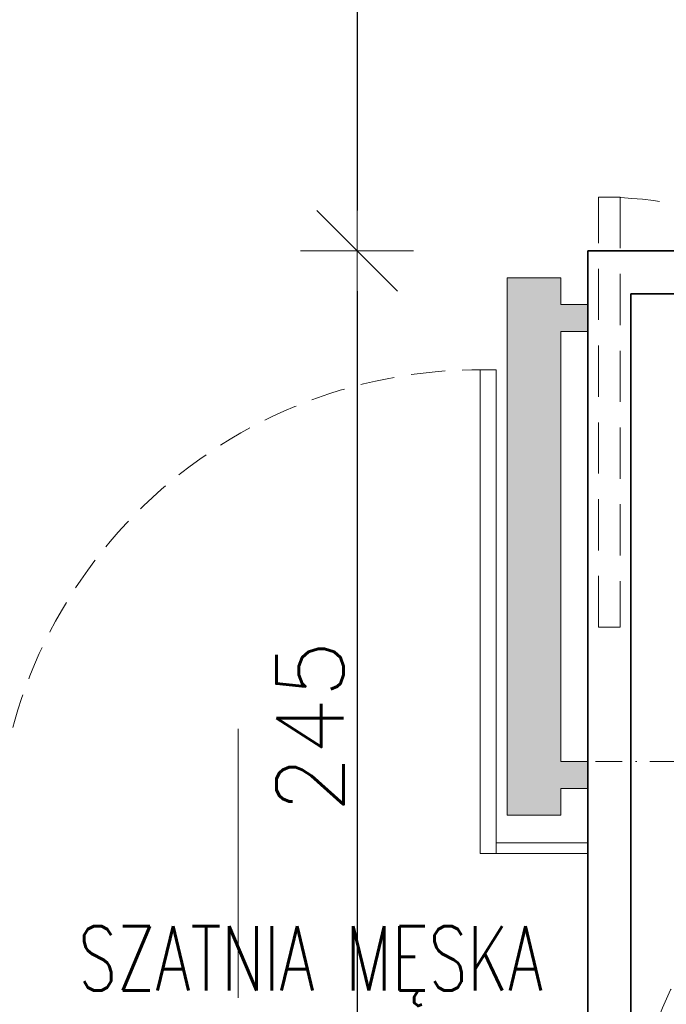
# Model space of a CAD drawing. Header units: millimetres. Extents: x 23192 to 177760, y -399809 to -79279.
# Tile 220 of 256: x 59006 to 59126, y -197951 to -197768. Entities that reach past the tile are written whole.
import ezdxf
from ezdxf.enums import TextEntityAlignment as Align

# ---------------------------------------------------------------- set-up
doc = ezdxf.new("R2010")
doc.units = ezdxf.units.MM
for name, pattern in [('216-500', [2.5, 1.5, -1]), ('HIDDEN', [9.525, 6.35, -3.175]), ('HIDDEN2', [4.7625, 3.175, -1.5875]), ('STRICHPUNKTX2', [2, 1, -0.5, 0, -0.5])]:
    doc.linetypes.add(name, pattern=pattern)
doc.layers.get('0').update_dxf_attribs({"lineweight": 0})
doc.layers.add('!! 0_Istn-grzejniki', color=7, linetype='Continuous', lineweight=0, plot=False)
for name, color, linetype, lineweight in [('!! 0_Opis_pom', 9, 'Continuous', 13), ('!! 2  nowe sciany - remont', 2, 'Continuous', 35), ('!! 2 ZABUDOWA GK-MDF', 54, 'Continuous', 13), ('!! 2_Drzwi - nowe remont', 33, 'Continuous', 9), ('!! 2_wypos-sanitarne', 240, 'Continuous', 9), ('!! wymiary osi', 250, 'Continuous', 9)]:
    doc.layers.add(name, color=color, linetype=linetype, lineweight=lineweight)
doc.layers.add('!! 2_WYBURZENIA DO REMONTU', color=7, linetype='Continuous', lineweight=0, true_color=0x4d4d4d, plot=False)
doc.styles.add('TXT', font='simplex.shx')
doc.dimstyles.new('DIM50', dxfattribs={"dimscale": 5, "dimtxt": 2.5, "dimasz": 1.5, "dimexe": 0, "dimexo": 0, "dimgap": 0.5, "dimtad": 1, "dimdec": 4, "dimrnd": 0.5, "dimdsep": 46, "dimtxsty": 'TXT', "dimblk1": 'TICK1', "dimblk2": 'TICK1', "dimsah": 1, "dimcen": 0, "dimse1": 1, "dimse2": 1, "dimclrd": 1, "dimclre": 7, "dimclrt": 9, "dimadec": 0, "dimazin": 0, "dimtfac": 1, "dimtdec": 4, "dimtmove": 2, "dimatfit": 3, "dimldrblk": 'TICK1', "dimfxl": 1, "dimtolj": 1, "dimarcsym": 0})

# ---------------------------------------------------------------- blocks, each defined once
blk = doc.blocks.new('gvb')
at = {"linetype": 'STRICHPUNKTX2', "ltscale": 5}
for p, q in [((130664.97, 14667.75), (130664.97, 14497.75)), ((130814.97, 14667.75), (130814.97, 14497.75)), ((130654.97, 14657.75), (130824.97, 14657.75)), ((130654.97, 14507.75), (130824.97, 14507.75))]:
    blk.add_line(p, q, dxfattribs=at)
at = {"linetype": '216-500', "ltscale": 5}
for p, q in [((130739.97, 14667.75), (130739.97, 14497.75)), ((130654.97, 14582.75), (130824.97, 14582.75)), ((130705.62, 14537.29), (130705.62, 14578.9))]:
    blk.add_line(p, q, dxfattribs=at)
for points in [[(130727.92, 14612.92), (130709.37, 14612.92)], [(130727.92, 14578.9), (130752.56, 14578.9), (130752.56, 14611.05)], [(130701.49, 14604.79), (130701.49, 14603.03), (130727.92, 14603.03)], [(130727.92, 14603.03), (130727.92, 14588.79)], [(130727.92, 14588.79), (130701.75, 14588.8)], [(130727.92, 14588.79), (130713.68, 14588.79)], [(130705.62, 14578.9), (130737.03, 14578.9)]]:
    blk.add_lwpolyline(points, dxfattribs=at)
blk.add_lwpolyline([(130701.75, 14588.8, 0.400619), (130695.72, 14582.06), (130695.72, 14529.31)], format="xyb", dxfattribs=at)
at = {"linetype": '216-500', "ltscale": 2}
blk.add_lwpolyline([(130713.68, 14588.79), (130713.68, 14588.79)], dxfattribs=at)
at = {"linetype": '216-500', "ltscale": 5}
for centre, radius in [((130739.97, 14582.75), 75), ((130740.04, 14640.53), 11.41), ((130753.4, 14560.11), 30.82), ((130753.4, 14560.11), 29.13)]:
    blk.add_circle(centre, radius, dxfattribs=at)
for centre, radius, start, end in [((130740.13, 14610.57), 12.44, 2.2135, 169.0878), ((130696.81, 14538.09), 8.85, 262.981, 5.2099)]:
    blk.add_arc(centre, radius, start, end, dxfattribs=at)
at = {"linetype": '216-500', "ltscale": 2}
blk.add_arc((130710.53, 14603.91), 9.09, 97.3287, 185.5564, dxfattribs=at)
blk = doc.blocks.new('drzwi giszet')
blk.add_lwpolyline([(68617.39, -194499.27), (68617.39, -194409.27), (68620.39, -194409.27), (68620.39, -194499.27)], close=True)
blk.add_lwpolyline([(68572.43, -194476.09), (68572.43, -194526.09)])
at = {"linetype": 'HIDDEN'}
blk.add_arc((68617.39, -194499.27), 90, 88.0898, 180, dxfattribs=at)
blk = doc.blocks.new('TICK1')
at = {"color": 0}
for p, q in [((0, -1.4), (0, 1.4)), ((0, 0), (-1, 0))]:
    blk.add_line(p, q, dxfattribs=at)
at = {"color": 2}
blk.add_line((-1, -1), (1, 1), dxfattribs=at)
blk = doc.blocks.new('*D2992')
at = {"layer": '!! wymiary osi', "color": 1, "lineweight": -2, "transparency": 16777216}
blk.add_line((59068.66, -197520.63), (59068.66, -197803.63), dxfattribs=at)
at = {"layer": 'DEFPOINTS', "color": 0, "transparency": 16777216}
for p in [(59339.57, -197513.13), (59068.66, -197811.13), (59339.57, -197811.13)]:
    blk.add_point(p, dxfattribs=at)
at = {"layer": '!! wymiary osi', "color": 1, "lineweight": -2, "transparency": 16777216, "xscale": 7.5, "yscale": 7.5, "zscale": 7.5}
for p, rotation in [((59068.66, -197513.13), 90), ((59068.66, -197811.13), 270)]:
    blk.add_blockref('TICK1', p, dxfattribs=dict(at, rotation=rotation))
at = {"layer": '!! wymiary osi', "color": 9, "transparency": 16777216, "insert": (59059.91, -197662.13), "char_height": 12.5, "attachment_point": 5, "rotation": 90, "style": 'TXT'}
blk.add_mtext('\\A1;298', dxfattribs=at)
blk = doc.blocks.new('*D2993')
at = {"layer": '!! wymiary osi', "color": 1, "lineweight": -2, "transparency": 16777216}
blk.add_line((59068.66, -197818.63), (59068.66, -198048.63), dxfattribs=at)
at = {"layer": 'DEFPOINTS', "color": 0, "transparency": 16777216}
for p in [(59339.57, -197811.13), (59068.66, -198056.13), (59111.57, -198056.13)]:
    blk.add_point(p, dxfattribs=at)
at = {"layer": '!! wymiary osi', "color": 1, "lineweight": -2, "transparency": 16777216, "xscale": 7.5, "yscale": 7.5, "zscale": 7.5}
for p, rotation in [((59068.66, -197811.13), 90), ((59068.66, -198056.13), 270)]:
    blk.add_blockref('TICK1', p, dxfattribs=dict(at, rotation=rotation))
at = {"layer": '!! wymiary osi', "color": 9, "transparency": 16777216, "insert": (59059.91, -197899.65), "char_height": 12.5, "attachment_point": 5, "rotation": 90, "style": 'TXT'}
blk.add_mtext('\\A1;245', dxfattribs=at)

msp = doc.modelspace()

# ---------------------------------------------------------------- hatches: boundary and pattern name
at = {"layer": '!! 0_Istn-grzejniki'}
h = msp.add_hatch(color=0, dxfattribs=at)
h.dxf.hatch_style = 1
h.paths.add_polyline_path([(59111.56735, -197911.12747), (59106.56735, -197911.12747), (59106.56735, -197916.12747), (59096.56735, -197916.12747), (59096.56735, -197816.12747), (59106.56735, -197816.12747), (59106.56735, -197821.12747), (59111.56735, -197821.12747), (59111.56735, -197826.12747), (59106.56735, -197826.12747), (59106.56735, -197906.12747), (59111.56735, -197906.12747)])

# ---------------------------------------------------------------- linework, layer by layer
msp.add_lwpolyline([(59111.56735, -197911.12747), (59106.56735, -197911.12747), (59106.56735, -197916.12747), (59096.56735, -197916.12747), (59096.56735, -197816.12747), (59106.56735, -197816.12747), (59106.56735, -197821.12747), (59111.56735, -197821.12747), (59111.56735, -197826.12747), (59106.56735, -197826.12747), (59106.56735, -197906.12747), (59111.56735, -197906.12747)], close=True, dxfattribs=at)
at = {"layer": '!! 2  nowe sciany - remont'}
for points in [[(59339.56735, -197811.12815), (59111.56735, -197811.12813)], [(59111.56735, -198056.12813), (59111.56735, -197811.12813)], [(59339.56735, -197819.12815), (59119.56735, -197819.12815)], [(59119.56735, -198056.12813), (59119.56735, -197819.12815)]]:
    msp.add_lwpolyline(points, dxfattribs=at)
at = {"layer": '!! 2 ZABUDOWA GK-MDF'}
for points in [[(59111.57158, -197921.2311), (59094.53465, -197921.2311)], [(59111.57158, -197923.2311), (59094.53465, -197923.2311)]]:
    msp.add_lwpolyline(points, dxfattribs=at)
at = {"layer": '!! 2_WYBURZENIA DO REMONTU', "linetype": 'HIDDEN2', "ltscale": 3}
msp.add_lwpolyline([(59117.56735, -197801.12813), (59117.56735, -197881.12813), (59113.56735, -197881.12813), (59113.56735, -197801.12813)], close=True, dxfattribs=at)
msp.add_arc((59113.56735, -197881.12813), 80, 0, 90, dxfattribs=at)

# ---------------------------------------------------------------- block references
at = {"layer": '!! 2_Drzwi - nowe remont'}
msp.add_blockref('drzwi giszet', (-9525.85499, -3423.96562), dxfattribs=at)
at = {"layer": '!! 2_wypos-sanitarne', "xscale": -1}
msp.add_blockref('gvb', (189934.53592, -212563.87298), dxfattribs=at)

# ---------------------------------------------------------------- texts
at = {"layer": '!! 0_Opis_pom', "ltscale": 0.7, "style": 'TXT', "width": 0.7}
msp.add_text('SZATNIA MĘSKA', height=12, dxfattribs=at).set_placement((59060.01593, -197948.72293), align=Align.CENTER)

# ---------------------------------------------------------------- dimensions: what is measured, and where the dimension line sits
at = {"layer": '!! wymiary osi'}
dim = msp.add_linear_dim(base=(59068.65939, -197811.12815), p1=(59339.56735, -197513.12813), p2=(59339.56735, -197811.12815), angle=90, dimstyle='DIM50', dxfattribs=at)
dim.commit()
dim.dimension.update_dxf_attribs({"geometry": '*D2992', "text_midpoint": (59059.90939, -197662.12814)})
dim = msp.add_linear_dim(base=(59068.65939, -198056.12813), p1=(59339.56735, -197811.12815), p2=(59111.56735, -198056.12813), angle=90, dimstyle='DIM50', dxfattribs=at)
dim.commit()
dim.dimension.update_dxf_attribs({"geometry": '*D2993', "text_midpoint": (59059.90939, -197899.65318), "dimtype": 160})

doc.saveas('drawing.dxf')
